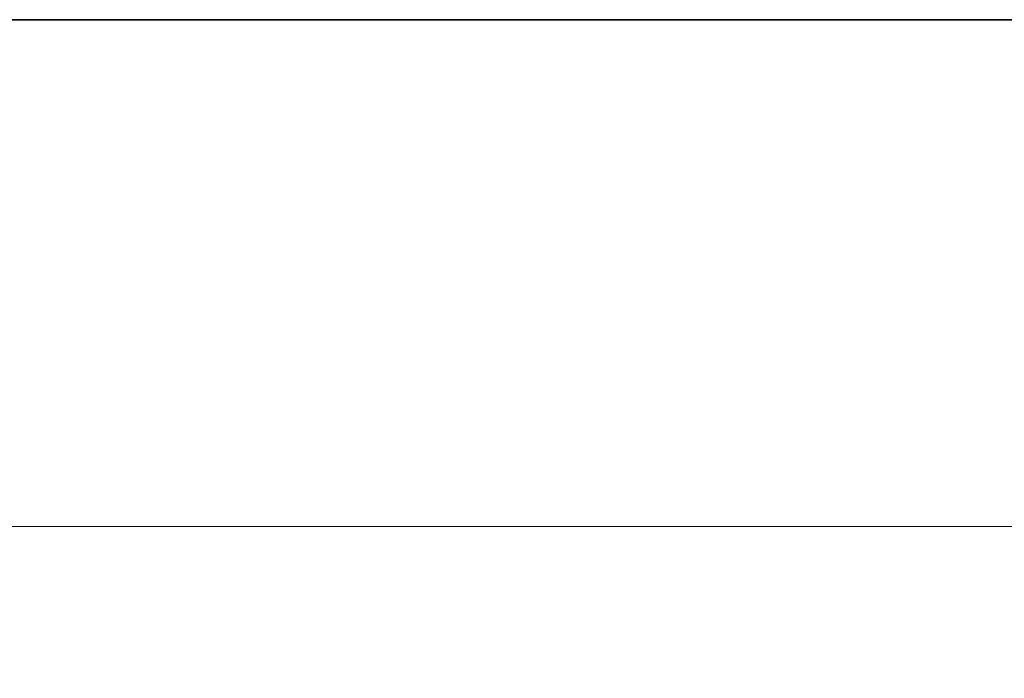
# Model space of a CAD drawing. Header units: millimetres. Extents: x 7 to 417, y 5 to 291.
# Tile 68 of 82: x 286 to 308, y 276 to 291. Entities that reach past the tile are written whole.
import ezdxf

# ---------------------------------------------------------------- set-up
doc = ezdxf.new("R2010")
doc.units = ezdxf.units.MM
doc.styles.add('SLDTEXTSTYLE2', font='TXT', dxfattribs={"width": 0.605})
doc.dimstyles.new('SLDDIMSTYLE1', dxfattribs={"dimtxt": 3.595646, "dimasz": 3, "dimexe": 0, "dimexo": 0.0625, "dimgap": 0.898912, "dimtad": 1, "dimlfac": 12, "dimrnd": 1e-09, "dimzin": 12, "dimdsep": 46, "dimtxsty": 'SLDTEXTSTYLE2', "dimsah": 1, "dimcen": 0.09, "dimadec": 0, "dimazin": 3, "dimtfac": 1, "dimtofl": 0, "dimtmove": 0, "dimatfit": 3, "dimfxl": 1, "dimfrac": 2, "dimtolj": 1, "dimtzin": 12, "dimarcsym": 0})

# ---------------------------------------------------------------- blocks, each defined once
blk = doc.blocks.new('_D_11')
at = {"color": 7, "linetype": 'Continuous', "lineweight": 0}
for p, q in [((262.999, 273.258), (262.999, 280.874)), ((371.332, 273.258), (371.332, 280.874)), ((262.999, 279.874), (371.332, 279.874))]:
    blk.add_line(p, q, dxfattribs=at)
at = {"color": 7, "linetype": 'Continuous', "lineweight": 18}
for points in [[(262.999, 279.874), (265.999, 279.124), (265.999, 280.624)], [(371.332, 279.874), (368.332, 280.624), (368.332, 279.124)]]:
    blk.add_solid(points, dxfattribs=at)
at = {"color": 7, "linetype": 'Continuous', "lineweight": 18, "insert": (311.678, 284.649), "char_height": 3.7042, "attachment_point": 1, "style": 'SLDTEXTSTYLE2'}
blk.add_mtext('1300', dxfattribs=at)

msp = doc.modelspace()

# ---------------------------------------------------------------- linework, layer by layer
at = {"color": 7, "linetype": 'Continuous', "lineweight": 35}
msp.add_line((6.51204, 291.4185), (411.51204, 291.4185), dxfattribs=at)

# ---------------------------------------------------------------- dimensions: what is measured, and where the dimension line sits
at = {"color": 7, "linetype": 'Continuous', "lineweight": 18}
dim = msp.add_linear_dim(base=(371.33238, 279.8738), p1=(262.99904, 272.25803), p2=(371.33238, 272.25803), dimstyle='SLDDIMSTYLE1', dxfattribs=at)
dim.commit()
dim.dimension.update_dxf_attribs({"geometry": '_D_11', "text_midpoint": (317.16571, 279.8738), "dimtype": 160})

doc.saveas('drawing.dxf')
